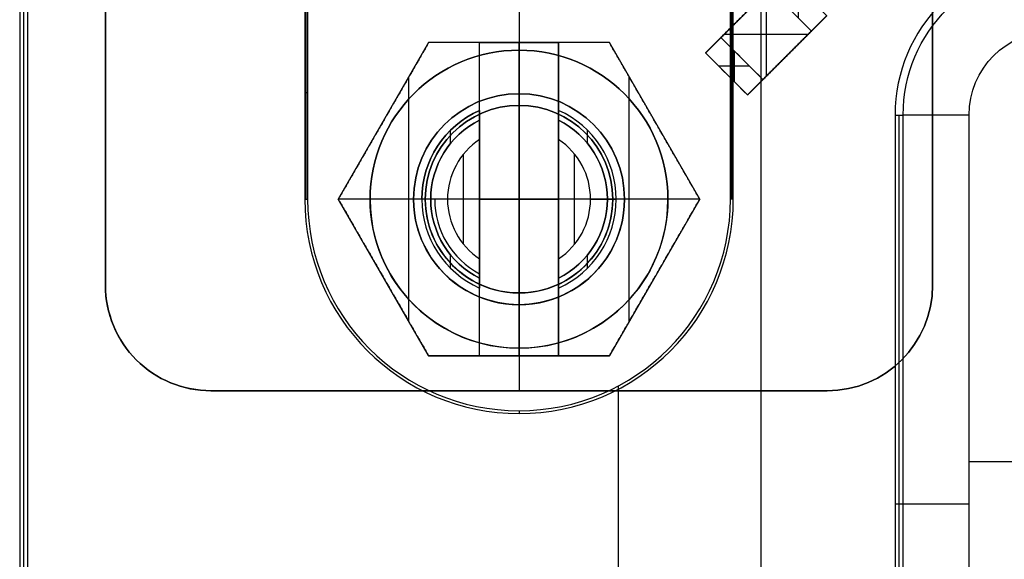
# Model space of a CAD drawing. Header units: millimetres. Extents: x -68 to 68, y -70 to 54.
# Tile 60 of 83: x 21 to 36, y -48 to -40. Entities that reach past the tile are written whole.
import ezdxf

# ---------------------------------------------------------------- set-up
doc = ezdxf.new("R2010")
doc.units = ezdxf.units.MM
doc.layers.add('Layer 01', color=7, linetype='Continuous', true_color=0x000000)

# ---------------------------------------------------------------- blocks, each defined once
blk = doc.blocks.new('Extruded-1.step')
at = {"layer": 'Layer 01', "color": 9, "true_color": 0xc0c0c0}
for p, q in [((-0.4348708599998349, 0.201526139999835, 0.45000037), (-0.20152614, 0.43487086, 0.45000037)), ((-0.3181984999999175, 0.3181984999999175, 0.9000007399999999), (-0.3181984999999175, 0.3181984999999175)), ((0.43487086, -0.20152614, 0.45000037), (-0.2015261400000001, 0.43487086, 0.45000037)), ((0.2015261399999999, -0.4348708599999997, 0.45000037), (-0.4348708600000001, 0.2015261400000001, 0.45000037)), ((5.551115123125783e-17, 0.2333447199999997), (5.551115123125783e-17, -0.23334472)), ((5.551115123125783e-17, 0.2333447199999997, 0.90000074), (5.551115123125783e-17, -0.23334472, 0.90000074)), ((0.2333447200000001, 8.326672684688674e-17), (-0.2333447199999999, 8.326672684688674e-17)), ((0.2333447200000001, 8.326672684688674e-17, 0.90000074), (-0.2333447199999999, 8.326672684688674e-17, 0.90000074)), ((0.1166723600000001, 0.1166723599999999, 0.9000007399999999), (0.1166723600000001, 0.1166723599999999)), ((-0.1166723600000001, -0.1166723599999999, 0.9000007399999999), (-0.1166723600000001, -0.1166723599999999)), ((0.20152614, -0.4348708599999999, 0.45000037), (0.43487086, -0.20152614, 0.45000037)), ((0.3181984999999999, -0.3181985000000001), (0.3181984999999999, -0.3181985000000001, 0.9000007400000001))]:
    blk.add_line(p, q, dxfattribs=at)
for points in [[(-0.43487086, 0.20152614), (-0.3181984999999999, 0.3181984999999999), (-0.20152614, 0.43487086)], [(-0.20152614, 0.43487086, 0.90000074), (-0.3181984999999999, 0.3181984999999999, 0.90000074), (-0.43487086, 0.20152614, 0.90000074)], [(-0.20152614, 0.43487086), (0.11667236, 0.11667236), (0.43487086, -0.20152614)], [(-0.20152614, 0.43487086, 0.90000074), (-0.20152614, 0.43487086, 0.45000037), (-0.20152614, 0.43487086)], [(0.43487086, -0.20152614, 0.90000074), (0.11667236, 0.11667236, 0.90000074), (-0.20152614, 0.43487086, 0.90000074)], [(0.20152614, -0.43487086), (-0.11667236, -0.11667236), (-0.43487086, 0.20152614)], [(-0.43487086, 0.20152614, 0.90000074), (-0.11667236, -0.11667236, 0.90000074), (0.20152614, -0.43487086, 0.90000074)], [(-0.43487086, 0.20152614), (-0.43487086, 0.20152614, 0.45000037), (-0.43487086, 0.20152614, 0.90000074)], [(0.43487086, -0.20152614), (0.3181984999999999, -0.3181984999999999), (0.20152614, -0.43487086)], [(0.20152614, -0.43487086, 0.90000074), (0.3181984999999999, -0.3181984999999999, 0.90000074), (0.43487086, -0.20152614, 0.90000074)], [(0.43487086, -0.20152614, 0.90000074), (0.43487086, -0.20152614, 0.45000037), (0.43487086, -0.20152614)], [(0.20152614, -0.43487086, 0.90000074), (0.20152614, -0.43487086, 0.45000037), (0.20152614, -0.43487086)]]:
    blk.add_open_spline(points, degree=2, dxfattribs=at)
blk = doc.blocks.new('6271166944.step')
at = {"layer": 'Layer 01'}
blk.add_blockref('Extruded-1.step', (0, 0), dxfattribs=at)
blk = doc.blocks.new('Extruded-2.step')
at = {"layer": 'Layer 01', "color": 9, "true_color": 0xcfc9b5}
for p, q in [((-0.6858939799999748, -0.04949697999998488, 0.45000037), (0.04949698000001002, 0.68589398, 0.45000037)), ((0, 0.6363969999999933), (0, -0.6363970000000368)), ((0, 0.6363969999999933, 0.90000074), (0, -0.6363970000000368, 0.90000074)), ((0.6858939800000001, 0.04949698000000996, 0.45000037), (0.04949698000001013, 0.6858939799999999, 0.45000037)), ((-0.3181984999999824, 0.3181985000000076, 0.9000007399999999), (-0.3181984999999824, 0.3181985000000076)), ((0.3676954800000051, 0.3676954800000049, 0.9000007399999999), (0.3676954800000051, 0.3676954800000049)), ((-0.04949697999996, -0.68589398, 0.45000037), (0.6858939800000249, 0.04949697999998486, 0.45000037)), ((-0.04949697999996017, -0.6858939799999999, 0.45000037), (-0.6858939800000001, -0.04949697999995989, 0.45000037)), ((0.6363969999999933, -4.85722573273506e-17), (-0.6363970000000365, -4.85722573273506e-17)), ((0.6363969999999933, -4.85722573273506e-17, 0.90000074), (-0.6363970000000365, -4.85722573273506e-17, 0.90000074)), ((-0.36769547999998, -0.36769547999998, 0.9000007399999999), (-0.36769547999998, -0.36769547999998)), ((0.3181985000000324, -0.3181985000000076), (0.3181985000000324, -0.3181985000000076, 0.9000007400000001))]:
    blk.add_line(p, q, dxfattribs=at)
for points in [[(-0.68589398, -0.04949697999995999), (-0.318198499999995, 0.31819850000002), (0.04949698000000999, 0.68589398)], [(0.04949698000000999, 0.68589398, 0.90000074), (-0.318198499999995, 0.31819850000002, 0.90000074), (-0.68589398, -0.04949697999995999, 0.90000074)], [(0.04949698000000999, 0.68589398), (0.367695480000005, 0.367695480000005), (0.68589398, 0.04949698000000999)], [(0.04949698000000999, 0.68589398, 0.90000074), (0.04949698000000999, 0.68589398, 0.45000037), (0.04949698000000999, 0.68589398)], [(0.68589398, 0.04949698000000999, 0.90000074), (0.367695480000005, 0.367695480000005, 0.90000074), (0.04949698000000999, 0.68589398, 0.90000074)], [(0.68589398, 0.04949698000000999), (0.31819850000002, -0.318198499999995), (-0.04949697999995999, -0.68589398)], [(-0.04949697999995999, -0.68589398, 0.90000074), (0.31819850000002, -0.318198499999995, 0.90000074), (0.68589398, 0.04949698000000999, 0.90000074)], [(0.68589398, 0.04949698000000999, 0.90000074), (0.68589398, 0.04949698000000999, 0.45000037), (0.68589398, 0.04949698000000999)], [(-0.04949697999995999, -0.68589398), (-0.36769547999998, -0.36769547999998), (-0.68589398, -0.04949697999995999)], [(-0.68589398, -0.04949697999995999, 0.90000074), (-0.36769547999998, -0.36769547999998, 0.90000074), (-0.04949697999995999, -0.68589398, 0.90000074)], [(-0.68589398, -0.04949697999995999), (-0.68589398, -0.04949697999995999, 0.45000037), (-0.68589398, -0.04949697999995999, 0.90000074)], [(-0.04949697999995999, -0.68589398, 0.90000074), (-0.04949697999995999, -0.68589398, 0.45000037), (-0.04949697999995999, -0.68589398)]]:
    blk.add_open_spline(points, degree=2, dxfattribs=at)
blk = doc.blocks.new('6271167104.step')
at = {"layer": 'Layer 01'}
blk.add_blockref('Extruded-2.step', (0, 0), dxfattribs=at)
blk = doc.blocks.new('C78.step')
at = {"layer": 'Layer 01'}
for name, p in [('6271166944.step', (92.884364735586, -59.41563059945, -2.501403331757)), ('6271167104.step', (92.40000499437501, -59.90000559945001, -2.501403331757)), ('6271166944.step', (91.915629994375, -60.38437297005, -2.501403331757))]:
    blk.add_blockref(name, p, dxfattribs=at)
blk = doc.blocks.new('c-3-1634222-2-h-3d.step')
at = {"layer": 'Layer 01', "color": 9, "true_color": 0xc0c0c0}
for p, q in [((-13.8, 6.275, -6.1), (13.8, 6.275, -6.1)), ((-15.4, -4.675, -6.1), (-15.4, 4.675000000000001, -6.1)), ((-14.86999999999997, 1.371206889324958, -9.5), (-12.495, 2.742413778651, -9.5)), ((-14.86999999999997, 1.371206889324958, -2.8), (-12.495, 2.742413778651, -2.8)), ((-10.12, 1.371206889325, -9.5), (-12.49499999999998, 2.742413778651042, -9.5)), ((-12.495, 1.34, -12.5), (-12.495, 2.742413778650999, -12.5)), ((-12.495, 2.26, -5.3), (-12.495, 2.742413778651, -5.3)), ((-12.495, 1.4224, -0.3), (-12.495, 2.742413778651, -0.3)), ((-10.12, 1.371206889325, -2.8), (-12.49499999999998, 2.742413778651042, -2.8)), ((-13.68249999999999, 2.056810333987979, -12.5), (-13.68249999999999, 2.056810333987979, -6.5)), ((-13.68249999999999, 2.056810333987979, -5.3), (-13.68249999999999, 2.056810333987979, -0.2999999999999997)), ((-11.30749999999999, 2.056810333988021, -6.5), (-11.30749999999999, 2.056810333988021, -12.5)), ((-11.30749999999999, 2.056810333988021, -0.2999999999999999), (-11.30749999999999, 2.056810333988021, -5.3)), ((-14.35038475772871, 1.6712068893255, -12.5), (-10.63961524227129, 1.6712068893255, -12.5)), ((-14.87, -1.371206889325, -9.5), (-14.87, 1.371206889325, -9.5)), ((-14.87, -1.371206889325, -2.8), (-14.87, 1.371206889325, -2.8)), ((-12.495, 1.34, -14), (-12.495, 1.475000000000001, -14)), ((-12.495, -1.4224, -1.3), (-12.495, 1.4224, -1.3)), ((-10.12, -1.371206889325, -9.5), (-10.12, 1.371206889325, -9.5)), ((-10.12, -1.371206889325, -2.8), (-10.12, 1.371206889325, -2.8)), ((-12.495, 0.6000000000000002, -16.8), (-12.495, 1.085, -16.8)), ((-13.54343633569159, 1.0375, -14), (-13.343052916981, 1.0375, -14)), ((-11.646947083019, 1.0375, -14), (-11.44656366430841, 1.0375, -14)), ((-13.17868029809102, 0.8425000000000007, -16.8), (-11.81131970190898, 0.8425000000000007, -16.8)), ((-13.84245129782, 0.6, -14.1), (-11.14754870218, 0.6, -14.1)), ((-12.495, 0.6, -11.4), (-12.495, -0.6, -11.4)), ((-12.495, 0.6, -11.4), (-12.495, 0.6, -16.8)), ((-14.755, 0, -5.7), (-15.4, 0, -5.7)), ((-15.4, 0, -6.5), (-15.4, 0, -5.700000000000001)), ((-14.87, 0, -6.5), (-15.4, 0, -6.5)), ((-14.87, 0, -11.4), (-14.87, 0, -6.5)), ((-10.12, 0, -11.4), (-14.87, 0, -11.4)), ((-14.87, 0, -5.3), (-14.755, 0, -5.3)), ((-14.87, 0, -5.3), (-14.87, 0, -0.2999999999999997)), ((-14.87, 0, -0.3), (-13.9174, 0, -0.3)), ((-14.755, 0, -5.7), (-14.755, 0, -5.3)), ((-13.9174, 0, -1.3), (-13.9174, 0, -0.3)), ((-13.9174, 0, -1.3), (-11.0726, 0, -1.3)), ((-11.0726, 0, -0.3), (-10.12, 0, -0.3)), ((-11.0726, 0, -1.3), (-11.0726, 0, -0.3)), ((-7.947892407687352, 0, -5.7), (-10.235, 0, -5.7)), ((-10.235, 0, -5.7), (-10.235, 0, -5.3)), ((-10.235, 0, -5.3), (-10.12, 0, -5.3)), ((-9.13427136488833, 0, -6.5), (-10.12, 0, -6.5)), ((-10.12, 0, -11.4), (-10.12, 0, -6.5)), ((-10.12, 0, -5.3), (-10.12, 0, -0.2999999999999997)), ((-13.84245129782, -0.6, -14.1), (-11.14754870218, -0.6, -14.1)), ((-12.495, -0.6, -11.4), (-12.495, -0.6, -16.8)), ((-12.495, -1.084999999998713, -16.8), (-12.495, -0.6000000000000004, -16.8)), ((-13.17868029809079, -0.8424999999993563, -16.8), (-11.81131970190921, -0.8424999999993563, -16.8)), ((-13.54343633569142, -1.037499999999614, -14), (-13.34305291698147, -1.037499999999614, -14)), ((-11.64694708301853, -1.037499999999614, -14), (-11.44656366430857, -1.037499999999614, -14)), ((-12.495, -1.084999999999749, -16.80000000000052), (-12.495, -1.474999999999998, -15.50000000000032)), ((-12.495, -2.742413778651, -12.5), (-12.495, -1.339999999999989, -12.5)), ((-12.495, -1.34, -14), (-12.495, -1.34, -12.5)), ((-12.495, -1.474999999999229, -14), (-12.495, -1.339999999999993, -14)), ((-12.49500000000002, -2.742413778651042, -9.5), (-14.87, -1.371206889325, -9.5)), ((-12.49500000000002, -2.742413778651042, -2.8), (-14.87, -1.371206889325, -2.8)), ((-12.495, -2.742413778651, -9.5), (-10.12000000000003, -1.371206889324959, -9.5)), ((-12.495, -2.742413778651, -2.8), (-10.12000000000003, -1.371206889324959, -2.8)), ((-12.495, -2.742413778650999, -0.3), (-12.495, -1.4224, -0.3)), ((-12.495, -1.475, -15.5), (-12.495, -1.475, -14)), ((-14.35038475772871, -1.6712068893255, -12.5), (-10.63961524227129, -1.6712068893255, -12.5)), ((-13.68250000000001, -2.056810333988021, -6.5), (-13.68250000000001, -2.056810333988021, -12.5)), ((-13.68250000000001, -2.056810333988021, -0.2999999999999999), (-13.68250000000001, -2.056810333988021, -5.3)), ((-11.30750000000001, -2.056810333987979, -6.5), (-11.30750000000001, -2.056810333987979, -12.5)), ((-11.30750000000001, -2.056810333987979, -0.2999999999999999), (-11.30750000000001, -2.056810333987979, -5.3)), ((-12.495, -2.742413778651, -5.3), (-12.495, -2.259999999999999, -5.3)), ((-13.8, -6.275, -6.1), (13.8, -6.275, -6.1))]:
    blk.add_line(p, q, dxfattribs=at)
for centre, radius, start, end in [((-13.8, 4.675000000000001, -6.5), 1.6, 89.99999999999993, 180), ((-12.495, 0, -5.7), 2.26, 90, 270), ((-12.495, 0, -5.500000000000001), 2.26, 90, 270), ((-12.495, 0, -5.7), 2.26, 270, 90), ((-12.495, 0, -5.500000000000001), 2.26, 270, 90), ((-12.495, 0, -1.3), 1.4224, 90, 270), ((-12.495, 0, -0.8000000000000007), 1.4224, 90, 270), ((-12.495, 1.825095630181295e-12, -15.5), 1.474999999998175, 90, 155.9973019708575), ((-12.495, 1.825095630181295e-12, -14), 1.474999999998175, 90, 155.9973019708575), ((-12.495, 0, -14.75), 1.475, 90, 155.9973019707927), ((-12.495, 0, -14.75), 1.475, 24.00269802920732, 90), ((-12.495, 0, -1.3), 1.4224, 270, 90), ((-12.495, 0, -0.8000000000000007), 1.4224, 270, 90), ((-12.495, 1.901256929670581e-14, -14), 1.33999999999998, 89.99999999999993, 153.3998650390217), ((-12.495, 0, -13.25), 1.34, 90, 153.3998650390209), ((-12.495, 0, -16.15), 1.28, 90, 152.046826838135), ((-12.495, 2.44804176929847e-14, -14), 1.339999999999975, 26.60013496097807, 89.99999999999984), ((-12.495, 0, -13.25), 1.34, 26.60013496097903, 90), ((-12.495, 4.471145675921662e-12, -16.8), 1.084999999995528, 90, 146.427246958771), ((-12.495, 4.468952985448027e-12, -16.8), 1.084999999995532, 33.57275304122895, 89.99999999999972), ((-12.495, -5.291878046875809e-13, -14), 1.4749999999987, 204.0026980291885, 335.9973019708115), ((-12.495, -5.291878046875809e-13, -15.5), 1.4749999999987, 204.0026980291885, 335.9973019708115), ((-12.495, 0, -14.75), 1.475, 204.0026980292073, 335.9973019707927), ((-12.495, -6.661338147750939e-15, -14), 1.339999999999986, 206.6001349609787, 333.3998650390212), ((-12.495, 0, -13.25), 1.34, 206.6001349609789, 333.399865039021), ((-12.495, -1.593780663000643e-12, -16.8), 1.084999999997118, 213.5727530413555, 326.4272469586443), ((-13.8, -4.674999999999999, -6.5), 1.600000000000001, 180, 269.9999999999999)]:
    blk.add_arc(centre, radius, start, end, dxfattribs=at)
at = {"layer": 'Layer 01', "color": 9, "true_color": 0xc0c0c0, "extrusion": (0, 0, -1)}
for centre, radius, start, end in [((13.8, 4.675000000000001, 5.7), 1.6, 0, 90.00000000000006), ((13.8, 4.675000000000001, 6.1), 1.600000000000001, 0, 90), ((12.495, 1.829036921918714e-12, 15.5), 1.474999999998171, 90.00000000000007, 155.9973019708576), ((12.495, 1.829036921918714e-12, 14), 1.474999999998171, 90.00000000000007, 155.9973019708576), ((12.49499999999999, 1.684763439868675e-14, 12.5), 1.339999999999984, 26.60013496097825, 89.99999999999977), ((12.495, 2.270406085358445e-14, 12.5), 1.339999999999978, 90.00000000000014, 153.3998650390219), ((12.495, -3.941291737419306e-15, 12.5), 1.339999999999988, 206.6001349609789, 333.3998650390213), ((13.8, -4.674999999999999, 5.7), 1.600000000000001, 270.0000000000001, 359.9999999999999), ((13.8, -4.675000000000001, 6.1), 1.600000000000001, 270, 0)]:
    blk.add_arc(centre, radius, start, end, dxfattribs=at)
at = {"layer": 'Layer 01', "color": 9, "true_color": 0xc0c0c0, "extrusion": (0, -1.964996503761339e-16, -1)}
blk.add_arc((12.495, 1.041448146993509e-15, 5.299999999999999), 2.26, 270, 90, dxfattribs=at)
at = {"layer": 'Layer 01', "color": 9, "true_color": 0xc0c0c0, "extrusion": (0, 1.964996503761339e-16, -1)}
blk.add_arc((12.495, -1.041448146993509e-15, 5.299999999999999), 2.26, 90, 270, dxfattribs=at)
at = {"layer": 'Layer 01', "color": 9, "true_color": 0xc0c0c0, "extrusion": (0, -1.951319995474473e-17, -1)}
blk.add_arc((12.495, 5.853959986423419e-18, 0.2999999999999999), 1.4224, 270, 90, dxfattribs=at)
at = {"layer": 'Layer 01', "color": 9, "true_color": 0xc0c0c0, "extrusion": (0, 1.951319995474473e-17, -1)}
blk.add_arc((12.495, -5.853959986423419e-18, 0.2999999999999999), 1.4224, 90, 270, dxfattribs=at)
at = {"layer": 'Layer 01', "color": 9, "true_color": 0xc0c0c0}
for points, degree in [([(-13.8, 6.275, -5.7), (0, 6.275, -5.7), (13.8, 6.275, -5.7)], 2), ([(13.8, 6.275, -6.5), (0, 6.275, -6.5), (-13.8, 6.275, -6.5)], 2), ([(-13.8, 6.275, -6.5), (-13.8, 6.275, -6.1), (-13.8, 6.275, -5.7)], 2), ([(-15.4, -4.675000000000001, -5.7), (-15.4, 0, -5.7), (-15.4, 4.675000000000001, -5.7)], 2), ([(-15.4, 4.675000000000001, -6.5), (-15.4, 4.675000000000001, -6.1), (-15.4, 4.675000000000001, -5.7)], 2), ([(-15.4, 4.675000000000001, -6.5), (-15.4, 0, -6.5), (-15.4, -4.675000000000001, -6.5)], 2), ([(-12.495, 2.742413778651, -12.5), (-13.6825, 2.056810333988, -12.5), (-14.87, 1.371206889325, -12.5)], 2), ([(-12.495, 2.742413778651, -6.5), (-13.6825, 2.056810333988, -6.5), (-14.87, 1.371206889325, -6.5)], 2), ([(-12.495, 2.742413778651, -5.299999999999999), (-13.6825, 2.056810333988, -5.299999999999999), (-14.87, 1.371206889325, -5.299999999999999)], 2), ([(-12.495, 2.742413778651, -0.2999999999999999), (-13.6825, 2.056810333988, -0.2999999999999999), (-14.87, 1.371206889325, -0.2999999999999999)], 2), ([(-10.12, 1.371206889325, -12.5), (-11.3075, 2.056810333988, -12.5), (-12.495, 2.742413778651, -12.5)], 2), ([(-12.495, 2.742413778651, -12.5), (-12.495, 2.742413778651, -9.5), (-12.495, 2.742413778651, -6.5)], 2), ([(-10.12, 1.371206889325, -6.5), (-11.3075, 2.056810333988, -6.5), (-12.495, 2.742413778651, -6.5)], 2), ([(-10.12, 1.371206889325, -5.299999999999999), (-11.3075, 2.056810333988, -5.299999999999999), (-12.495, 2.742413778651, -5.299999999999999)], 2), ([(-12.495, 2.742413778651, -5.299999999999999), (-12.495, 2.742413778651, -2.799999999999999), (-12.495, 2.742413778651, -0.2999999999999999)], 2), ([(-10.12, 1.371206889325, -0.2999999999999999), (-11.3075, 2.056810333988, -0.2999999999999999), (-12.495, 2.742413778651, -0.2999999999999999)], 2), ([(-12.495, 2.26, -5.7), (-12.495, 2.26, -5.5), (-12.495, 2.26, -5.299999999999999)], 2), ([(-14.87, 1.371206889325, -6.5), (-14.87, 0, -6.5), (-14.87, -1.371206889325, -6.5)], 2), ([(-14.87, 1.371206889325, -12.5), (-14.87, 1.371206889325, -9.5), (-14.87, 1.371206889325, -6.5)], 2), ([(-14.87, 1.371206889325, -12.5), (-14.87, 0.9856034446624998, -12.5), (-14.87, 0.5999999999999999, -12.5)], 2), ([(-14.87, 1.371206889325, -5.299999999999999), (-14.87, 0, -5.299999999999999), (-14.87, -1.371206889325, -5.299999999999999)], 2), ([(-14.87, 1.371206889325, -0.2999999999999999), (-14.87, 1.371206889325, -2.799999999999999), (-14.87, 1.371206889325, -5.299999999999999)], 2), ([(-14.87, -1.371206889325, -0.2999999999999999), (-14.87, 0, -0.2999999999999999), (-14.87, 1.371206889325, -0.2999999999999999)], 2), ([(-12.495, 1.085, -16.8), (-12.495, 1.28, -16.15), (-12.495, 1.475, -15.5)], 2), ([(-12.495, 1.475, -15.5), (-12.495, 1.475, -14.75), (-12.495, 1.475, -14)], 2), ([(-12.495, 1.4224, -0.2999999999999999), (-12.495, 1.4224, -0.8), (-12.495, 1.4224, -1.3)], 2), ([(-10.12, -1.371206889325, -6.5), (-10.12, 0, -6.5), (-10.12, 1.371206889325, -6.5)], 2), ([(-10.12, 1.371206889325, -6.5), (-10.12, 1.371206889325, -9.5), (-10.12, 1.371206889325, -12.5)], 2), ([(-10.12, 0.5999999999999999, -12.5), (-10.12, 0.9856034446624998, -12.5), (-10.12, 1.371206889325, -12.5)], 2), ([(-10.12, -1.371206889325, -5.299999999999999), (-10.12, 0, -5.299999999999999), (-10.12, 1.371206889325, -5.299999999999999)], 2), ([(-10.12, -1.371206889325, -0.2999999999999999), (-10.12, 0, -0.2999999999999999), (-10.12, 1.371206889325, -0.2999999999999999)], 2), ([(-10.12, 1.371206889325, -5.299999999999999), (-10.12, 1.371206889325, -2.799999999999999), (-10.12, 1.371206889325, -0.2999999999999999)], 2), ([(-12.495, 1.34, -14), (-12.495, 1.34, -13.25), (-12.495, 1.34, -12.5)], 2), ([(-14.87, 0.5999999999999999, -12.5), (-14.87, 0.5999999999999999, -11.95), (-14.87, 0.5999999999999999, -11.4)], 2), ([(-14.87, 0.5999999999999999, -11.4), (-14.87, 0, -11.4), (-14.87, -0.5999999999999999, -11.4)], 2), ([(-14.87, 0.5999999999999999, -11.4), (-12.495, 0.5999999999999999, -11.4), (-10.12, 0.5999999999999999, -11.4)], 2), ([(-14.87, 0.5999999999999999, -12.5), (-14.28158263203, 0.5999999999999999, -12.5), (-13.69316526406, 0.5999999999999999, -12.5)], 2), ([(-13.84245129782, 0.6000000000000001, -14), (-13.76780828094, 0.6, -14), (-13.69316526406, 0.5999999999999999, -14)], 2), ([(-13.84245129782, 0.6000000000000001, -15.5), (-13.84245129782, 0.6000000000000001, -14.75), (-13.84245129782, 0.6000000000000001, -14)], 2), ([(-13.39900497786, 0.6000000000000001, -16.8), (-13.44716524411, 0.6000000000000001, -16.66624540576), (-13.54378603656, 0.6000000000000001, -16.39144628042), (-13.69125367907, 0.6000000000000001, -15.95753483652), (-13.79162235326, 0.6000000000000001, -15.65477859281), (-13.84245129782, 0.6000000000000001, -15.5)], 3), ([(-13.69316526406, 0.5999999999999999, -14), (-13.69316526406, 0.5999999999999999, -13.25), (-13.69316526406, 0.5999999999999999, -12.5)], 2), ([(-11.59099502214, 0.6000000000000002, -16.8), (-12.495, 0.6000000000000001, -16.8), (-13.39900497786, 0.6000000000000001, -16.8)], 2), ([(-11.14754870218, 0.5999999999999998, -15.5), (-11.19817026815, 0.5999999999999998, -15.65414710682), (-11.29825514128, 0.6, -15.9560633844), (-11.44569563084, 0.6, -16.38994918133), (-11.54260469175, 0.6000000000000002, -16.66560645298), (-11.59099502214, 0.6000000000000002, -16.8)], 3), ([(-11.29683473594, 0.5999999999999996, -12.5), (-11.29683473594, 0.5999999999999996, -13.25), (-11.29683473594, 0.5999999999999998, -14)], 2), ([(-11.29683473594, 0.5999999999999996, -12.5), (-10.70841736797, 0.5999999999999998, -12.5), (-10.12, 0.5999999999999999, -12.5)], 2), ([(-11.29683473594, 0.5999999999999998, -14), (-11.22219171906, 0.5999999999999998, -14), (-11.14754870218, 0.5999999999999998, -14)], 2), ([(-11.14754870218, 0.5999999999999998, -14), (-11.14754870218, 0.5999999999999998, -14.75), (-11.14754870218, 0.5999999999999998, -15.5)], 2), ([(-10.12, 0.5999999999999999, -11.4), (-10.12, 0, -11.4), (-10.12, -0.5999999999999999, -11.4)], 2), ([(-10.12, 0.5999999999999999, -11.4), (-10.12, 0.5999999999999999, -11.95), (-10.12, 0.5999999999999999, -12.5)], 2), ([(-14.87, -0.5999999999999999, -11.4), (-14.87, -0.5999999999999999, -11.95), (-14.87, -0.5999999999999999, -12.5)], 2), ([(-14.87, -0.5999999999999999, -12.5), (-14.87, -0.9856034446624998, -12.5), (-14.87, -1.371206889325, -12.5)], 2), ([(-10.12, -0.5999999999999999, -11.4), (-12.495, -0.5999999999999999, -11.4), (-14.87, -0.5999999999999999, -11.4)], 2), ([(-14.87, -0.5999999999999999, -12.5), (-14.28158263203, -0.5999999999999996, -12.5), (-13.69316526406, -0.5999999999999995, -12.5)], 2), ([(-13.84245129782, -0.5999999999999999, -15.5), (-13.79182973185, -0.5999999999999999, -15.65414710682), (-13.69174485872, -0.5999999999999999, -15.9560633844), (-13.54430436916, -0.6000000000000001, -16.38994918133), (-13.44739530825, -0.6000000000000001, -16.66560645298), (-13.39900497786, -0.6000000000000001, -16.8)], 3), ([(-13.84245129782, -0.5999999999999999, -14), (-13.84245129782, -0.5999999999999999, -14.75), (-13.84245129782, -0.5999999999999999, -15.5)], 2), ([(-13.69316526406, -0.6000000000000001, -14), (-13.76780828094, -0.6, -14), (-13.84245129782, -0.5999999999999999, -14)], 2), ([(-13.69316526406, -0.5999999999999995, -12.5), (-13.69316526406, -0.5999999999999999, -13.25), (-13.69316526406, -0.6000000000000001, -14)], 2), ([(-13.39900497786, -0.6000000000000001, -16.8), (-12.495, -0.6000000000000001, -16.8), (-11.59099502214, -0.6000000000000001, -16.8)], 2), ([(-11.59099502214, -0.6000000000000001, -16.8), (-11.54283475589, -0.6000000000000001, -16.66624540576), (-11.44621396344, -0.6, -16.39144628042), (-11.29874632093, -0.5999999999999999, -15.95753483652), (-11.19837764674, -0.5999999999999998, -15.65477859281), (-11.14754870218, -0.5999999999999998, -15.5)], 3), ([(-11.29683473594, -0.6000000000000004, -14), (-11.29683473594, -0.6000000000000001, -13.25), (-11.29683473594, -0.5999999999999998, -12.5)], 2), ([(-11.14754870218, -0.5999999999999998, -14), (-11.22219171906, -0.6000000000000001, -14), (-11.29683473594, -0.6000000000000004, -14)], 2), ([(-11.29683473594, -0.5999999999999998, -12.5), (-10.70841736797, -0.5999999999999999, -12.5), (-10.12, -0.5999999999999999, -12.5)], 2), ([(-11.14754870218, -0.5999999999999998, -15.5), (-11.14754870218, -0.5999999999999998, -14.75), (-11.14754870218, -0.5999999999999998, -14)], 2), ([(-10.12, -0.5999999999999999, -12.5), (-10.12, -0.5999999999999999, -11.95), (-10.12, -0.5999999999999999, -11.4)], 2), ([(-10.12, -1.371206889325, -12.5), (-10.12, -0.9856034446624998, -12.5), (-10.12, -0.5999999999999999, -12.5)], 2), ([(-14.87, -1.371206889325, -12.5), (-14.87, -1.371206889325, -9.5), (-14.87, -1.371206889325, -6.5)], 2), ([(-14.87, -1.371206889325, -12.5), (-13.6825, -2.056810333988, -12.5), (-12.495, -2.742413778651, -12.5)], 2), ([(-14.87, -1.371206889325, -6.5), (-13.6825, -2.056810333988, -6.5), (-12.495, -2.742413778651, -6.5)], 2), ([(-14.87, -1.371206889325, -5.299999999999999), (-14.87, -1.371206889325, -2.799999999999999), (-14.87, -1.371206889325, -0.2999999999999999)], 2), ([(-14.87, -1.371206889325, -5.299999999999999), (-13.6825, -2.056810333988, -5.299999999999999), (-12.495, -2.742413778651, -5.299999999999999)], 2), ([(-14.87, -1.371206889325, -0.2999999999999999), (-13.6825, -2.056810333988, -0.2999999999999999), (-12.495, -2.742413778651, -0.2999999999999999)], 2), ([(-12.495, -2.742413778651, -12.5), (-11.3075, -2.056810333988, -12.5), (-10.12, -1.371206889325, -12.5)], 2), ([(-12.495, -2.742413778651, -6.5), (-11.3075, -2.056810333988, -6.5), (-10.12, -1.371206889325, -6.5)], 2), ([(-12.495, -2.742413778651, -5.299999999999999), (-11.3075, -2.056810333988, -5.299999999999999), (-10.12, -1.371206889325, -5.299999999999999)], 2), ([(-12.495, -2.742413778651, -0.2999999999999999), (-11.3075, -2.056810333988, -0.2999999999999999), (-10.12, -1.371206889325, -0.2999999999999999)], 2), ([(-12.495, -1.4224, -1.3), (-12.495, -1.4224, -0.8), (-12.495, -1.4224, -0.2999999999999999)], 2), ([(-10.12, -1.371206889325, -6.5), (-10.12, -1.371206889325, -9.5), (-10.12, -1.371206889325, -12.5)], 2), ([(-10.12, -1.371206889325, -5.299999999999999), (-10.12, -1.371206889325, -2.799999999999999), (-10.12, -1.371206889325, -0.2999999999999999)], 2), ([(-12.495, -2.26, -5.299999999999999), (-12.495, -2.26, -5.5), (-12.495, -2.26, -5.7)], 2), ([(-12.495, -2.742413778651, -6.5), (-12.495, -2.742413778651, -9.5), (-12.495, -2.742413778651, -12.5)], 2), ([(-12.495, -2.742413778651, -5.299999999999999), (-12.495, -2.742413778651, -2.799999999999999), (-12.495, -2.742413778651, -0.2999999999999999)], 2), ([(-15.4, -4.675000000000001, -6.5), (-15.4, -4.675000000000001, -6.1), (-15.4, -4.675000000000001, -5.7)], 2), ([(13.8, -6.275, -5.7), (0, -6.275, -5.7), (-13.8, -6.275, -5.7)], 2), ([(-13.8, -6.275, -6.5), (-13.8, -6.275, -6.1), (-13.8, -6.275, -5.7)], 2), ([(-13.8, -6.275, -6.5), (0, -6.275, -6.5), (13.8, -6.275, -6.5)], 2)]:
    blk.add_open_spline(points, degree=degree, dxfattribs=at)
blk = doc.blocks.new('X9.step')
at = {"layer": 'Layer 01', "rotation": 90.00000250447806}
blk.add_blockref('c-3-1634222-2-h-3d.step', (88.650111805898, -49.90502574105, 12.512694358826), dxfattribs=at)
blk = doc.blocks.new('Open CASCADE STEP translator 6.8 1.1.1.step')
at = {"layer": 'Layer 01', "color": 96, "true_color": 0x008000}
for p, q in [((88.65, -60.8, 1.60140396), (88.65, -60.8)), ((88.65, -64.00000000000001, 1.60140396), (88.65, -64.00000000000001))]:
    blk.add_line(p, q, dxfattribs=at)
at = {"layer": 'Layer 01', "color": 96, "true_color": 0x008000, "extrusion": (0, 0, -1)}
for centre, radius, start, end in [((-88.65, -62.4, -1.60140396), 1.600000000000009, 2.5444437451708e-13, 180), ((-88.65, -62.4, -0.80070198), 1.600000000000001, 0, 180), ((-88.65, -62.4, -1.60140396), 1.600000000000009, 179.9999999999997, 0), ((-88.65, -62.40000000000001, -0.80070198), 1.600000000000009, 180, 0)]:
    blk.add_arc(centre, radius, start, end, dxfattribs=at)
at = {"layer": 'Layer 01', "color": 96, "true_color": 0x008000}
for start, end in [(2.5444437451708e-13, 180), (179.9999999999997, 0)]:
    blk.add_arc((88.65, -62.4), 1.600000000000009, start, end, dxfattribs=at)
for points in [[(87.04999999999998, -62.39999999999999), (87.04999999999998, -62.39999999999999, 0.80070198), (87.04999999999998, -62.39999999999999, 1.60140396)], [(90.25000000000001, -62.39999999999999, 1.60140396), (90.25000000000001, -62.39999999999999, 0.80070198), (90.25000000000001, -62.39999999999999)]]:
    blk.add_open_spline(points, degree=2, dxfattribs=at)
blk = doc.blocks.new('Board.step')
at = {"layer": 'Layer 01'}
blk.add_blockref('Open CASCADE STEP translator 6.8 1.1.1.step', (0, 0, -1.60140396), dxfattribs=at)
blk = doc.blocks.new('MC403-X_A_090322_MultipleBody.step')
at = {"layer": 'Layer 01'}
for name in ['Board.step', 'X9.step', 'C78.step']:
    blk.add_blockref(name, (0, 0), dxfattribs=at)
blk = doc.blocks.new('MC403-X_A_090322_MultipleBody 090322')
at = {"layer": 'Layer 01'}
blk.add_blockref('MC403-X_A_090322_MultipleBody.step', (0, 0), dxfattribs=at)
blk = doc.blocks.new('TRO-13-001 MC403 CASTING270122')
at = {"layer": 'Layer 01', "color": 7, "true_color": 0xdde8ff}
for p, q in [((21.13705954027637, -53.22438131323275, -7.697621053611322), (21.13705954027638, -1.087682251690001, -7.697621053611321)), ((34.41648301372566, -52.85310182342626, -7.732550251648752), (34.41648301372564, -41.12347861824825, -7.732550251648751)), ((48.5224054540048, -46.38122362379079, -5.000000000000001), (35.47759454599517, -46.38122362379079, -5.000000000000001)), ((34.35476230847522, -47.01810232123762, -9.500000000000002), (34.47820371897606, -47.01810232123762, -5.965100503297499))]:
    blk.add_line(p, q, dxfattribs=at)
blk.add_arc((36.75, -41.12347861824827, -9.500000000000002), 2.395237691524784, 90.00000000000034, 179.9999999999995, dxfattribs=at)
at = {"layer": 'Layer 01', "color": 7, "true_color": 0xdde8ff, "extrusion": (-3.909586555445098e-16, 3.669970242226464e-30, -1)}
blk.add_arc((-36.75, -41.12347861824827, 5.965100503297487), 2.271796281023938, 5.376067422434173e-13, 89.99999999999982, dxfattribs=at)
at = {"layer": 'Layer 01', "color": 7, "true_color": 0xdde8ff, "extrusion": (0, 0, -1)}
blk.add_arc((-36.75, -41.12347861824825, 5.000000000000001), 1.272405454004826, 0, 89.99999999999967, dxfattribs=at)
at = {"layer": 'Layer 01', "color": 7, "true_color": 0xdde8ff, "extrusion": (0, -1, 0)}
for centre, radius, end in [((35.47759454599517, -6.000000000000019, 41.12347861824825), 1.000000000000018, 177.999999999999), ((35.47759454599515, -6.000000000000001, 47.02487411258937), 1, 178)]:
    blk.add_arc(centre, radius, 90, end, dxfattribs=at)
at = {"layer": 'Layer 01', "color": 7, "true_color": 0xdde8ff}
for points in [[(21.07411908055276, -0.9932235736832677, -5.89524210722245), (21.07411908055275, -27.14094593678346, -5.895242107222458), (21.07411908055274, -53.28866829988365, -5.895242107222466)], [(21.19999999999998, -53.16009018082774, -9.500000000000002), (21.19999999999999, -32.68267659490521, -9.500000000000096), (21.2, -12.20526300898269, -9.500000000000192)], [(34.35476230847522, -41.12347861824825, -9.500000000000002), (34.35476230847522, -46.95847633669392, -9.500000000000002), (34.35476230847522, -52.7934740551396, -9.500000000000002)], [(34.35476230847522, -41.12347861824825, -9.500000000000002), (34.41648301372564, -41.12347861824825, -7.732550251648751), (34.47820371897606, -41.12347861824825, -5.9651005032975)], [(34.47820371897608, -52.91272602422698, -5.965100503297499), (34.47820371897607, -47.01810232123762, -5.965100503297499), (34.47820371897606, -41.12347861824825, -5.9651005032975)], [(35.47759454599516, -52.91137408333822, -5.000000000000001), (35.47759454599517, -47.01742635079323, -5.000000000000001), (35.47759454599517, -41.12347861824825, -5.000000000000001)]]:
    blk.add_open_spline(points, degree=2, dxfattribs=at)
blk = doc.blocks.new('TRO-13-003 MC403 FRONT CASING270122')
at = {"layer": 'Layer 01', "color": 254, "true_color": 0xcad1ee}
for p, q in [((32.32299339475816, -53.49133503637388, 10.9), (32.32299339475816, -38.38238201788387, 10.9)), ((25.42093945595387, -42.39999999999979, 9.655000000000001), (25.42093945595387, -39.18437172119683, 9.655000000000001)), ((31.87906054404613, -42.39999999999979, 9.655000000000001), (31.87906054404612, -39.18414496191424, 9.655000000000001)), ((25.4426710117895, -40.78503693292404, 8.41), (25.39920790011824, -40.78503693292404, 10.9)), ((31.90079209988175, -40.7849255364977, 10.9), (31.85732898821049, -40.7849255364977, 8.41)), ((30.16123304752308, -52.09204541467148, 8.41), (30.16123304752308, -45.22898107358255, 8.41)), ((28.65, -45.60732898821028, 8.409999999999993), (28.65, -45.65079209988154, 10.9))]:
    blk.add_line(p, q, dxfattribs=at)
for centre, radius in [((28.65, -42.39999999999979, 10.9), 3.250792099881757), ((28.65, -42.39999999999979, 8.41), 3.207328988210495)]:
    blk.add_arc(centre, radius, 180, 0, dxfattribs=at)
for points in [[(25.39920790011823, -39.19860112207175, 10.9), (25.39920790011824, -40.79930056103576, 10.9), (25.39920790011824, -42.39999999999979, 10.9)], [(25.4426710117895, -39.17007386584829, 8.41), (25.4426710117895, -40.78503693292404, 8.41), (25.4426710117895, -42.39999999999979, 8.41)], [(31.85732898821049, -42.39999999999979, 8.41), (31.85732898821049, -40.7849255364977, 8.41), (31.85732898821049, -39.16985107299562, 8.41)], [(31.90079209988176, -42.39999999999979, 10.9), (31.90079209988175, -40.79918521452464, 10.9), (31.90079209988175, -39.19837042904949, 10.9)], [(25.39920790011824, -42.39999999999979, 10.9), (25.42093945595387, -42.39999999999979, 9.655000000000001), (25.4426710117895, -42.39999999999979, 8.41)], [(31.90079209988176, -42.39999999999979, 10.9), (31.87906054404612, -42.39999999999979, 9.655000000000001), (31.85732898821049, -42.39999999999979, 8.41)]]:
    blk.add_open_spline(points, degree=2, dxfattribs=at)

msp = doc.modelspace()

# ---------------------------------------------------------------- block references
at = {"layer": 'Layer 01'}
for name, p in [('TRO-13-001 MC403 CASTING270122', (0, 0)), ('TRO-13-003 MC403 FRONT CASING270122', (0, 0)), ('MC403-X_A_090322_MultipleBody 090322', (-60.00000000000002, 19.99999999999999, 1.60140396))]:
    msp.add_blockref(name, p, dxfattribs=at)

doc.saveas('drawing.dxf')
